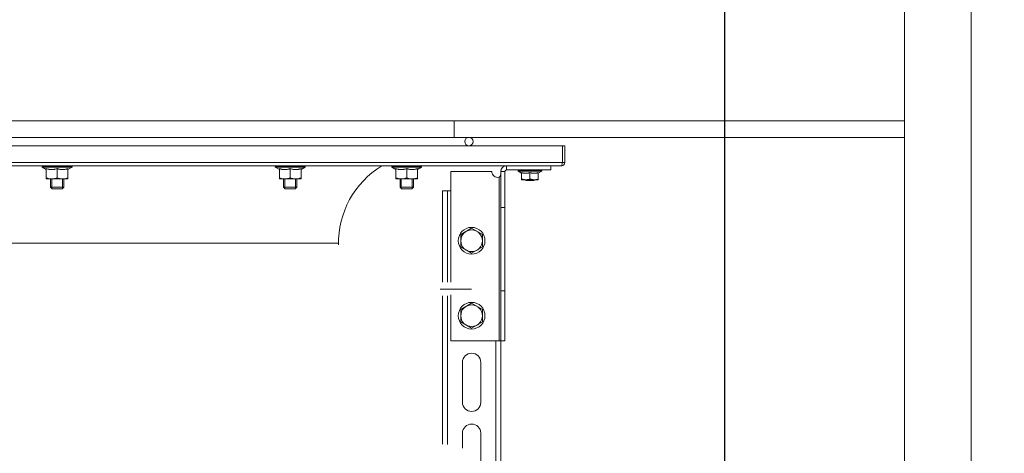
# Model space of a CAD drawing. Header units: millimetres. Extents: x -3034 to 546681, y -100001 to 133386.
# Tile 45 of 173: x 72412 to 73004, y -3644 to -3383. Entities that reach past the tile are written whole.
import ezdxf

# ---------------------------------------------------------------- set-up
doc = ezdxf.new("R2010")
doc.units = ezdxf.units.MM
doc.set_wipeout_variables(frame=1)
doc.linetypes.add('ACAD_ISO03W100', pattern=[150, 60, -90])
doc.linetypes.add('Wipeout_Contour', pattern=[1000, 0, -1000])
for name, color, linetype in [('___INST__AR_podstawy', 3, 'Continuous'), ('ELEK CIENKIE', 80, 'Continuous'), ('ELEK ODGROMÓWKA', 214, 'Continuous'), ('Słup', 252, 'Continuous')]:
    doc.layers.add(name, color=color, linetype=linetype)

# ---------------------------------------------------------------- blocks, each defined once
blk = doc.blocks.new('A$C67C5DD4D')
at = {"color": 254, "linetype": 'Wipeout_Contour', "lineweight": 0, "ltscale": 478308.335261}
blk.add_wipeout([(40408.52, 21529.51), (41208.52, 21529.51), (41208.52, 23359.51), (40408.52, 23359.51)], dxfattribs=at).dxf.layer = 'Słup'
at = {"layer": 'Słup'}
blk.add_line((41208.52, 21529.51), (41208.52, 23359.51), dxfattribs=at)
blk = doc.blocks.new('iglice')
at = {"layer": 'ELEK CIENKIE', "color": 232, "linetype": 'ACAD_ISO03W100', "ltscale": 3}
blk.add_circle((-36414.81, 17462.62), 7540, dxfattribs=at)
blk = doc.blocks.new('wentDACH')
at = {"color": 8, "lineweight": 9}
for p, q in [((-113050.8, 41098.9), (-113050.8, 39240.9)), ((-113090.8, 41096.9), (-113090.8, 39242.9)), ((-113090.8, 39956.9), (-113971.8, 39956.9)), ((-113361.3, 39946.9), (-113361.3, 39956.9)), ((-113090.8, 39956.9), (-113090.8, 39946.9)), ((-113090.8, 39946.9), (-113971.8, 39946.9))]:
    blk.add_line(p, q, dxfattribs=at)
at = {"color": 8, "linetype": 'Continuous', "lineweight": 9}
for p, q in [((-113296.3, 39941.9), (-113763.3, 39941.9)), ((-113294.8, 39941.9), (-113296.3, 39941.9)), ((-113296.3, 39931.9), (-113296.3, 39941.9)), ((-113294.8, 39931.9), (-113294.8, 39941.9)), ((-113296.3, 39931.9), (-113763.3, 39931.9)), ((-113296.8, 39929.9), (-113762.8, 39929.9)), ((-113608.75, 39929), (-113608.75, 39929.6)), ((-113590.85, 39929.6), (-113608.75, 39929.6)), ((-113606.31, 39927.6), (-113608.75, 39929)), ((-113590.85, 39929), (-113608.75, 39929)), ((-113607.93, 39929.6), (-113607.93, 39929.9)), ((-113607.87, 39929.6), (-113607.87, 39929.9)), ((-113607.45, 39929.6), (-113607.45, 39929.73)), ((-113606.9, 39929.6), (-113606.9, 39929.9)), ((-113606.43, 39929.67), (-113606.47, 39929.65)), ((-113606.47, 39929.6), (-113606.47, 39929.65)), ((-113606.39, 39929.69), (-113606.43, 39929.67)), ((-113606.34, 39929.71), (-113606.39, 39929.69)), ((-113606.28, 39929.73), (-113606.34, 39929.71)), ((-113606.31, 39927.6), (-113606.3, 39927.6)), ((-113606.3, 39922), (-113606.3, 39928.17)), ((-113605.99, 39928.07), (-113606.3, 39928.17)), ((-113606.22, 39929.75), (-113606.28, 39929.73)), ((-113606.15, 39929.77), (-113606.22, 39929.75)), ((-113606.07, 39929.8), (-113606.15, 39929.77)), ((-113605.98, 39929.82), (-113606.07, 39929.8)), ((-113605.69, 39927.98), (-113605.99, 39928.07)), ((-113605.89, 39929.84), (-113605.98, 39929.82)), ((-113605.79, 39929.86), (-113605.89, 39929.84)), ((-113605.68, 39929.88), (-113605.79, 39929.86)), ((-113605.39, 39927.9), (-113605.69, 39927.98)), ((-113605.62, 39929.9), (-113605.68, 39929.88)), ((-113605.1, 39927.83), (-113605.39, 39927.9)), ((-113604.81, 39927.77), (-113605.1, 39927.83)), ((-113605.07, 39929.6), (-113605.07, 39929.9)), ((-113604.52, 39927.72), (-113604.81, 39927.77)), ((-113604.66, 39929.67), (-113604.75, 39929.65)), ((-113604.75, 39929.6), (-113604.75, 39929.65)), ((-113604.56, 39929.69), (-113604.66, 39929.67)), ((-113604.45, 39929.71), (-113604.56, 39929.69)), ((-113604.23, 39927.67), (-113604.52, 39927.72)), ((-113604.34, 39929.73), (-113604.45, 39929.71)), ((-113604.22, 39929.75), (-113604.34, 39929.73)), ((-113603.94, 39927.64), (-113604.23, 39927.67)), ((-113604.1, 39929.77), (-113604.22, 39929.75)), ((-113603.97, 39929.8), (-113604.1, 39929.77)), ((-113603.83, 39929.82), (-113603.97, 39929.8)), ((-113603.65, 39927.61), (-113603.94, 39927.64)), ((-113603.69, 39929.84), (-113603.83, 39929.82)), ((-113603.55, 39929.86), (-113603.69, 39929.84)), ((-113603.36, 39927.6), (-113603.65, 39927.61)), ((-113603.4, 39929.88), (-113603.55, 39929.86)), ((-113603.32, 39929.9), (-113603.4, 39929.88)), ((-113603.36, 39927.6), (-113602.73, 39927.6)), ((-113602.44, 39927.61), (-113602.73, 39927.6)), ((-113602.6, 39929.6), (-113602.6, 39929.9)), ((-113602.16, 39927.64), (-113602.44, 39927.61)), ((-113602.15, 39929.69), (-113602.43, 39929.65)), ((-113602.43, 39929.6), (-113602.43, 39929.65)), ((-113601.87, 39927.67), (-113602.16, 39927.64)), ((-113601.85, 39929.73), (-113602.15, 39929.69)), ((-113601.58, 39927.71), (-113601.87, 39927.67)), ((-113601.53, 39929.77), (-113601.85, 39929.73)), ((-113601.29, 39927.77), (-113601.58, 39927.71)), ((-113601.2, 39929.82), (-113601.53, 39929.77)), ((-113601.33, 39929.8), (-113601.33, 39929.83)), ((-113601, 39927.83), (-113601.29, 39927.77)), ((-113600.86, 39929.86), (-113601.2, 39929.82)), ((-113600.7, 39927.9), (-113601, 39927.83)), ((-113600.58, 39929.9), (-113600.86, 39929.86)), ((-113600.41, 39927.98), (-113600.7, 39927.9)), ((-113600.1, 39928.07), (-113600.41, 39927.98)), ((-113599.8, 39928.17), (-113600.1, 39928.07)), ((-113599.8, 39929.6), (-113599.8, 39929.9)), ((-113597.76, 39929.9), (-113599.8, 39929.65)), ((-113599.8, 39922.58), (-113599.8, 39928.17)), ((-113599.49, 39928.07), (-113599.8, 39928.17)), ((-113599.19, 39927.98), (-113599.49, 39928.07)), ((-113598.89, 39927.9), (-113599.19, 39927.98)), ((-113598.6, 39927.83), (-113598.89, 39927.9)), ((-113598.31, 39927.77), (-113598.6, 39927.83)), ((-113598.02, 39927.72), (-113598.31, 39927.77)), ((-113597.73, 39927.67), (-113598.02, 39927.72)), ((-113597.44, 39927.64), (-113597.73, 39927.67)), ((-113597.15, 39927.61), (-113597.44, 39927.64)), ((-113596.86, 39927.6), (-113597.15, 39927.61)), ((-113596.99, 39929.6), (-113596.99, 39929.9)), ((-113596.99, 39929.82), (-113596.9, 39929.83)), ((-113596.62, 39929.71), (-113596.99, 39929.67)), ((-113596.86, 39927.6), (-113596.23, 39927.6)), ((-113596.27, 39929.75), (-113596.62, 39929.71)), ((-113596.55, 39929.86), (-113596.55, 39929.9)), ((-113595.93, 39929.8), (-113596.27, 39929.75)), ((-113595.94, 39927.61), (-113596.23, 39927.6)), ((-113595.66, 39927.64), (-113595.94, 39927.61)), ((-113595.59, 39929.84), (-113595.93, 39929.8)), ((-113595.37, 39927.67), (-113595.66, 39927.64)), ((-113595.27, 39929.88), (-113595.59, 39929.84)), ((-113595.08, 39927.71), (-113595.37, 39927.67)), ((-113595.18, 39929.9), (-113595.27, 39929.88)), ((-113594.79, 39927.77), (-113595.08, 39927.71)), ((-113594.5, 39927.83), (-113594.79, 39927.77)), ((-113594.52, 39929.6), (-113594.52, 39929.9)), ((-113594.35, 39929.71), (-113594.52, 39929.69)), ((-113594.2, 39927.9), (-113594.5, 39927.83)), ((-113594.19, 39929.73), (-113594.35, 39929.71)), ((-113593.91, 39927.98), (-113594.2, 39927.9)), ((-113594.04, 39929.75), (-113594.19, 39929.73)), ((-113593.89, 39929.77), (-113594.04, 39929.75)), ((-113593.6, 39928.07), (-113593.91, 39927.98)), ((-113593.75, 39929.8), (-113593.89, 39929.77)), ((-113593.61, 39929.82), (-113593.75, 39929.8)), ((-113593.47, 39929.84), (-113593.61, 39929.82)), ((-113593.3, 39928.17), (-113593.6, 39928.07)), ((-113593.35, 39929.86), (-113593.47, 39929.84)), ((-113593.22, 39929.88), (-113593.35, 39929.86)), ((-113593.3, 39928.17), (-113593.3, 39922)), ((-113593.3, 39927.6), (-113593.29, 39927.6)), ((-113593.29, 39927.6), (-113590.85, 39929)), ((-113593.16, 39929.9), (-113593.22, 39929.88)), ((-113592.69, 39929.6), (-113592.69, 39929.9)), ((-113592.62, 39929.73), (-113592.69, 39929.72)), ((-113592.5, 39929.75), (-113592.62, 39929.73)), ((-113592.4, 39929.77), (-113592.5, 39929.75)), ((-113592.3, 39929.8), (-113592.4, 39929.77)), ((-113592.21, 39929.82), (-113592.3, 39929.8)), ((-113592.12, 39929.84), (-113592.21, 39929.82)), ((-113592.04, 39929.86), (-113592.12, 39929.84)), ((-113591.97, 39929.88), (-113592.04, 39929.86)), ((-113591.93, 39929.9), (-113591.97, 39929.88)), ((-113591.72, 39929.6), (-113591.72, 39929.9)), ((-113591.69, 39929.84), (-113591.72, 39929.82)), ((-113591.67, 39929.86), (-113591.69, 39929.84)), ((-113591.66, 39929.88), (-113591.67, 39929.86)), ((-113591.66, 39929.9), (-113591.66, 39929.88)), ((-113591.66, 39929.6), (-113591.66, 39929.9)), ((-113590.85, 39929), (-113590.85, 39929.6)), ((-113468.75, 39929), (-113468.75, 39929.6)), ((-113450.85, 39929.6), (-113468.75, 39929.6)), ((-113450.85, 39929), (-113468.75, 39929)), ((-113466.31, 39927.6), (-113468.75, 39929)), ((-113467.93, 39929.6), (-113467.93, 39929.9)), ((-113467.87, 39929.6), (-113467.87, 39929.9)), ((-113467.45, 39929.6), (-113467.45, 39929.73)), ((-113466.9, 39929.6), (-113466.9, 39929.9)), ((-113466.43, 39929.67), (-113466.47, 39929.65)), ((-113466.47, 39929.6), (-113466.47, 39929.65)), ((-113466.39, 39929.69), (-113466.43, 39929.67)), ((-113466.34, 39929.71), (-113466.39, 39929.69)), ((-113466.28, 39929.73), (-113466.34, 39929.71)), ((-113466.31, 39927.6), (-113466.3, 39927.6)), ((-113466.3, 39922), (-113466.3, 39928.17)), ((-113465.99, 39928.07), (-113466.3, 39928.17)), ((-113466.22, 39929.75), (-113466.28, 39929.73)), ((-113466.15, 39929.77), (-113466.22, 39929.75)), ((-113466.07, 39929.8), (-113466.15, 39929.77)), ((-113465.98, 39929.82), (-113466.07, 39929.8)), ((-113465.69, 39927.98), (-113465.99, 39928.07)), ((-113465.89, 39929.84), (-113465.98, 39929.82)), ((-113465.79, 39929.86), (-113465.89, 39929.84)), ((-113465.68, 39929.88), (-113465.79, 39929.86)), ((-113465.39, 39927.9), (-113465.69, 39927.98)), ((-113465.62, 39929.9), (-113465.68, 39929.88)), ((-113465.1, 39927.83), (-113465.39, 39927.9)), ((-113464.81, 39927.77), (-113465.1, 39927.83)), ((-113465.07, 39929.6), (-113465.07, 39929.9)), ((-113464.52, 39927.72), (-113464.81, 39927.77)), ((-113464.66, 39929.67), (-113464.75, 39929.65)), ((-113464.75, 39929.6), (-113464.75, 39929.65)), ((-113464.56, 39929.69), (-113464.66, 39929.67)), ((-113464.45, 39929.71), (-113464.56, 39929.69)), ((-113464.23, 39927.67), (-113464.52, 39927.72)), ((-113464.34, 39929.73), (-113464.45, 39929.71)), ((-113464.22, 39929.75), (-113464.34, 39929.73)), ((-113463.94, 39927.64), (-113464.23, 39927.67)), ((-113464.1, 39929.77), (-113464.22, 39929.75)), ((-113463.97, 39929.8), (-113464.1, 39929.77)), ((-113463.83, 39929.82), (-113463.97, 39929.8)), ((-113463.65, 39927.61), (-113463.94, 39927.64)), ((-113463.69, 39929.84), (-113463.83, 39929.82)), ((-113463.55, 39929.86), (-113463.69, 39929.84)), ((-113463.36, 39927.6), (-113463.65, 39927.61)), ((-113463.4, 39929.88), (-113463.55, 39929.86)), ((-113463.32, 39929.9), (-113463.4, 39929.88)), ((-113463.36, 39927.6), (-113462.73, 39927.6)), ((-113462.44, 39927.61), (-113462.73, 39927.6)), ((-113462.6, 39929.6), (-113462.6, 39929.9)), ((-113462.16, 39927.64), (-113462.44, 39927.61)), ((-113462.15, 39929.69), (-113462.43, 39929.65)), ((-113462.43, 39929.6), (-113462.43, 39929.65)), ((-113461.87, 39927.67), (-113462.16, 39927.64)), ((-113461.85, 39929.73), (-113462.15, 39929.69)), ((-113461.58, 39927.71), (-113461.87, 39927.67)), ((-113461.53, 39929.77), (-113461.85, 39929.73)), ((-113461.29, 39927.77), (-113461.58, 39927.71)), ((-113461.2, 39929.82), (-113461.53, 39929.77)), ((-113461.33, 39929.8), (-113461.33, 39929.83)), ((-113461, 39927.83), (-113461.29, 39927.77)), ((-113460.86, 39929.86), (-113461.2, 39929.82)), ((-113460.7, 39927.9), (-113461, 39927.83)), ((-113460.58, 39929.9), (-113460.86, 39929.86)), ((-113460.41, 39927.98), (-113460.7, 39927.9)), ((-113460.1, 39928.07), (-113460.41, 39927.98)), ((-113459.8, 39928.17), (-113460.1, 39928.07)), ((-113459.8, 39929.6), (-113459.8, 39929.9)), ((-113457.76, 39929.9), (-113459.8, 39929.65)), ((-113459.8, 39922.58), (-113459.8, 39928.17)), ((-113459.49, 39928.07), (-113459.8, 39928.17)), ((-113459.19, 39927.98), (-113459.49, 39928.07)), ((-113458.89, 39927.9), (-113459.19, 39927.98)), ((-113458.6, 39927.83), (-113458.89, 39927.9)), ((-113458.31, 39927.77), (-113458.6, 39927.83)), ((-113458.02, 39927.72), (-113458.31, 39927.77)), ((-113457.73, 39927.67), (-113458.02, 39927.72)), ((-113457.44, 39927.64), (-113457.73, 39927.67)), ((-113457.15, 39927.61), (-113457.44, 39927.64)), ((-113456.86, 39927.6), (-113457.15, 39927.61)), ((-113456.99, 39929.6), (-113456.99, 39929.9)), ((-113456.99, 39929.82), (-113456.9, 39929.83)), ((-113456.62, 39929.71), (-113456.99, 39929.67)), ((-113456.86, 39927.6), (-113456.23, 39927.6)), ((-113456.27, 39929.75), (-113456.62, 39929.71)), ((-113456.55, 39929.86), (-113456.55, 39929.9)), ((-113455.93, 39929.8), (-113456.27, 39929.75)), ((-113455.94, 39927.61), (-113456.23, 39927.6)), ((-113455.66, 39927.64), (-113455.94, 39927.61)), ((-113455.59, 39929.84), (-113455.93, 39929.8)), ((-113455.37, 39927.67), (-113455.66, 39927.64)), ((-113455.27, 39929.88), (-113455.59, 39929.84)), ((-113455.08, 39927.71), (-113455.37, 39927.67)), ((-113455.18, 39929.9), (-113455.27, 39929.88)), ((-113454.79, 39927.77), (-113455.08, 39927.71)), ((-113454.5, 39927.83), (-113454.79, 39927.77)), ((-113454.52, 39929.6), (-113454.52, 39929.9)), ((-113454.35, 39929.71), (-113454.52, 39929.69)), ((-113454.2, 39927.9), (-113454.5, 39927.83)), ((-113454.19, 39929.73), (-113454.35, 39929.71)), ((-113453.91, 39927.98), (-113454.2, 39927.9)), ((-113454.04, 39929.75), (-113454.19, 39929.73)), ((-113453.89, 39929.77), (-113454.04, 39929.75)), ((-113453.6, 39928.07), (-113453.91, 39927.98)), ((-113453.75, 39929.8), (-113453.89, 39929.77)), ((-113453.61, 39929.82), (-113453.75, 39929.8)), ((-113453.47, 39929.84), (-113453.61, 39929.82)), ((-113453.3, 39928.17), (-113453.6, 39928.07)), ((-113453.35, 39929.86), (-113453.47, 39929.84)), ((-113453.22, 39929.88), (-113453.35, 39929.86)), ((-113453.3, 39928.17), (-113453.3, 39922)), ((-113453.3, 39927.6), (-113453.29, 39927.6)), ((-113453.29, 39927.6), (-113450.85, 39929)), ((-113453.16, 39929.9), (-113453.22, 39929.88)), ((-113452.69, 39929.6), (-113452.69, 39929.9)), ((-113452.62, 39929.73), (-113452.69, 39929.72)), ((-113452.5, 39929.75), (-113452.62, 39929.73)), ((-113452.4, 39929.77), (-113452.5, 39929.75)), ((-113452.3, 39929.8), (-113452.4, 39929.77)), ((-113452.21, 39929.82), (-113452.3, 39929.8)), ((-113452.12, 39929.84), (-113452.21, 39929.82)), ((-113452.04, 39929.86), (-113452.12, 39929.84)), ((-113451.97, 39929.88), (-113452.04, 39929.86)), ((-113451.93, 39929.9), (-113451.97, 39929.88)), ((-113451.72, 39929.6), (-113451.72, 39929.9)), ((-113451.69, 39929.84), (-113451.72, 39929.82)), ((-113451.67, 39929.86), (-113451.69, 39929.84)), ((-113451.66, 39929.88), (-113451.67, 39929.86)), ((-113451.66, 39929.9), (-113451.66, 39929.88)), ((-113451.66, 39929.6), (-113451.66, 39929.9)), ((-113450.85, 39929), (-113450.85, 39929.6)), ((-113398.75, 39929), (-113398.75, 39929.6)), ((-113380.85, 39929.6), (-113398.75, 39929.6)), ((-113380.85, 39929), (-113398.75, 39929)), ((-113396.31, 39927.6), (-113398.75, 39929)), ((-113397.93, 39929.6), (-113397.93, 39929.9)), ((-113397.87, 39929.6), (-113397.87, 39929.9)), ((-113397.45, 39929.6), (-113397.45, 39929.73)), ((-113396.9, 39929.6), (-113396.9, 39929.9)), ((-113396.43, 39929.67), (-113396.47, 39929.65)), ((-113396.47, 39929.6), (-113396.47, 39929.65)), ((-113396.39, 39929.69), (-113396.43, 39929.67)), ((-113396.34, 39929.71), (-113396.39, 39929.69)), ((-113396.28, 39929.73), (-113396.34, 39929.71)), ((-113396.31, 39927.6), (-113396.3, 39927.6)), ((-113396.3, 39922), (-113396.3, 39928.17)), ((-113395.99, 39928.07), (-113396.3, 39928.17)), ((-113396.22, 39929.75), (-113396.28, 39929.73)), ((-113396.15, 39929.77), (-113396.22, 39929.75)), ((-113396.07, 39929.8), (-113396.15, 39929.77)), ((-113395.98, 39929.82), (-113396.07, 39929.8)), ((-113395.69, 39927.98), (-113395.99, 39928.07)), ((-113395.89, 39929.84), (-113395.98, 39929.82)), ((-113395.79, 39929.86), (-113395.89, 39929.84)), ((-113395.68, 39929.88), (-113395.79, 39929.86)), ((-113395.39, 39927.9), (-113395.69, 39927.98)), ((-113395.62, 39929.9), (-113395.68, 39929.88)), ((-113395.1, 39927.83), (-113395.39, 39927.9)), ((-113394.81, 39927.77), (-113395.1, 39927.83)), ((-113395.07, 39929.6), (-113395.07, 39929.9)), ((-113394.52, 39927.72), (-113394.81, 39927.77)), ((-113394.66, 39929.67), (-113394.75, 39929.65)), ((-113394.75, 39929.6), (-113394.75, 39929.65)), ((-113394.56, 39929.69), (-113394.66, 39929.67)), ((-113394.45, 39929.71), (-113394.56, 39929.69)), ((-113394.23, 39927.67), (-113394.52, 39927.72)), ((-113394.34, 39929.73), (-113394.45, 39929.71)), ((-113394.22, 39929.75), (-113394.34, 39929.73)), ((-113393.94, 39927.64), (-113394.23, 39927.67)), ((-113394.1, 39929.77), (-113394.22, 39929.75)), ((-113393.97, 39929.8), (-113394.1, 39929.77)), ((-113393.83, 39929.82), (-113393.97, 39929.8)), ((-113393.65, 39927.61), (-113393.94, 39927.64)), ((-113393.69, 39929.84), (-113393.83, 39929.82)), ((-113393.55, 39929.86), (-113393.69, 39929.84)), ((-113393.36, 39927.6), (-113393.65, 39927.61)), ((-113393.4, 39929.88), (-113393.55, 39929.86)), ((-113393.32, 39929.9), (-113393.4, 39929.88)), ((-113393.36, 39927.6), (-113392.73, 39927.6)), ((-113392.44, 39927.61), (-113392.73, 39927.6)), ((-113392.6, 39929.6), (-113392.6, 39929.9)), ((-113392.16, 39927.64), (-113392.44, 39927.61)), ((-113392.15, 39929.69), (-113392.43, 39929.65)), ((-113392.43, 39929.6), (-113392.43, 39929.65)), ((-113391.87, 39927.67), (-113392.16, 39927.64)), ((-113391.85, 39929.73), (-113392.15, 39929.69)), ((-113391.58, 39927.71), (-113391.87, 39927.67)), ((-113391.53, 39929.77), (-113391.85, 39929.73)), ((-113391.29, 39927.77), (-113391.58, 39927.71)), ((-113391.2, 39929.82), (-113391.53, 39929.77)), ((-113391.33, 39929.8), (-113391.33, 39929.83)), ((-113391, 39927.83), (-113391.29, 39927.77)), ((-113390.86, 39929.86), (-113391.2, 39929.82)), ((-113390.7, 39927.9), (-113391, 39927.83)), ((-113390.58, 39929.9), (-113390.86, 39929.86)), ((-113390.41, 39927.98), (-113390.7, 39927.9)), ((-113390.1, 39928.07), (-113390.41, 39927.98)), ((-113389.8, 39928.17), (-113390.1, 39928.07)), ((-113389.8, 39929.6), (-113389.8, 39929.9)), ((-113387.76, 39929.9), (-113389.8, 39929.65)), ((-113389.8, 39922.58), (-113389.8, 39928.17)), ((-113389.49, 39928.07), (-113389.8, 39928.17)), ((-113389.19, 39927.98), (-113389.49, 39928.07)), ((-113388.89, 39927.9), (-113389.19, 39927.98)), ((-113388.6, 39927.83), (-113388.89, 39927.9)), ((-113388.31, 39927.77), (-113388.6, 39927.83)), ((-113388.02, 39927.72), (-113388.31, 39927.77)), ((-113387.73, 39927.67), (-113388.02, 39927.72)), ((-113387.44, 39927.64), (-113387.73, 39927.67)), ((-113387.15, 39927.61), (-113387.44, 39927.64)), ((-113386.86, 39927.6), (-113387.15, 39927.61)), ((-113386.99, 39929.6), (-113386.99, 39929.9)), ((-113386.99, 39929.82), (-113386.9, 39929.83)), ((-113386.62, 39929.71), (-113386.99, 39929.67)), ((-113386.86, 39927.6), (-113386.23, 39927.6)), ((-113386.27, 39929.75), (-113386.62, 39929.71)), ((-113386.55, 39929.86), (-113386.55, 39929.9)), ((-113385.93, 39929.8), (-113386.27, 39929.75)), ((-113385.94, 39927.61), (-113386.23, 39927.6)), ((-113385.66, 39927.64), (-113385.94, 39927.61)), ((-113385.76, 39929.82), (-113385.93, 39929.8)), ((-113385.43, 39929.86), (-113385.76, 39929.82)), ((-113385.37, 39927.67), (-113385.66, 39927.64)), ((-113385.18, 39929.9), (-113385.43, 39929.86)), ((-113385.08, 39927.71), (-113385.37, 39927.67)), ((-113384.79, 39927.77), (-113385.08, 39927.71)), ((-113384.5, 39927.83), (-113384.79, 39927.77)), ((-113384.52, 39929.6), (-113384.52, 39929.9)), ((-113384.35, 39929.71), (-113384.52, 39929.69)), ((-113384.2, 39927.9), (-113384.5, 39927.83)), ((-113384.19, 39929.73), (-113384.35, 39929.71)), ((-113383.91, 39927.98), (-113384.2, 39927.9)), ((-113384.04, 39929.75), (-113384.19, 39929.73)), ((-113383.89, 39929.77), (-113384.04, 39929.75)), ((-113383.6, 39928.07), (-113383.91, 39927.98)), ((-113383.75, 39929.8), (-113383.89, 39929.77)), ((-113383.61, 39929.82), (-113383.75, 39929.8)), ((-113383.47, 39929.84), (-113383.61, 39929.82)), ((-113383.3, 39928.17), (-113383.6, 39928.07)), ((-113383.35, 39929.86), (-113383.47, 39929.84)), ((-113383.22, 39929.88), (-113383.35, 39929.86)), ((-113383.3, 39928.17), (-113383.3, 39922)), ((-113383.3, 39927.6), (-113383.29, 39927.6)), ((-113383.29, 39927.6), (-113380.85, 39929)), ((-113383.16, 39929.9), (-113383.22, 39929.88)), ((-113382.69, 39929.6), (-113382.69, 39929.9)), ((-113382.62, 39929.73), (-113382.69, 39929.72)), ((-113382.5, 39929.75), (-113382.62, 39929.73)), ((-113382.4, 39929.77), (-113382.5, 39929.75)), ((-113382.3, 39929.8), (-113382.4, 39929.77)), ((-113382.21, 39929.82), (-113382.3, 39929.8)), ((-113382.12, 39929.84), (-113382.21, 39929.82)), ((-113382.04, 39929.86), (-113382.12, 39929.84)), ((-113381.97, 39929.88), (-113382.04, 39929.86)), ((-113381.93, 39929.9), (-113381.97, 39929.88)), ((-113381.72, 39929.6), (-113381.72, 39929.9)), ((-113381.69, 39929.84), (-113381.72, 39929.82)), ((-113381.67, 39929.86), (-113381.69, 39929.84)), ((-113381.66, 39929.88), (-113381.67, 39929.86)), ((-113381.66, 39929.9), (-113381.66, 39929.88)), ((-113381.66, 39929.6), (-113381.66, 39929.9)), ((-113380.85, 39929), (-113380.85, 39929.6)), ((-113363.3, 39926.4), (-113363.3, 39860.08)), ((-113338.7, 39926.4), (-113363.3, 39926.4)), ((-113333.3, 39926.4), (-113333.3, 39472.4)), ((-113333.3, 39926.4), (-113330.8, 39926.4)), ((-113330.8, 39926.4), (-113330.8, 39824.9)), ((-113329.8, 39929.9), (-113329.8, 39927.4)), ((-113303.3, 39927.4), (-113329.8, 39927.4)), ((-113308.7, 39927.1), (-113322.9, 39927.1)), ((-113322.9, 39926.55), (-113322.9, 39927.1)), ((-113308.7, 39926.55), (-113322.9, 39926.55)), ((-113320.81, 39925.35), (-113322.9, 39926.55)), ((-113322.09, 39927.36), (-113322.1, 39927.35)), ((-113322.1, 39927.1), (-113322.1, 39927.35)), ((-113322.08, 39927.38), (-113322.09, 39927.36)), ((-113322.07, 39927.4), (-113322.08, 39927.38)), ((-113322.05, 39927.1), (-113322.05, 39927.4)), ((-113321.71, 39927.24), (-113321.72, 39927.23)), ((-113321.72, 39927.23), (-113321.72, 39927.21)), ((-113321.72, 39927.1), (-113321.72, 39927.21)), ((-113321.69, 39927.26), (-113321.71, 39927.24)), ((-113321.67, 39927.28), (-113321.69, 39927.26)), ((-113321.64, 39927.3), (-113321.67, 39927.28)), ((-113321.4, 39927.38), (-113321.66, 39927.4)), ((-113321.61, 39927.31), (-113321.64, 39927.3)), ((-113321.57, 39927.33), (-113321.61, 39927.31)), ((-113321.53, 39927.35), (-113321.57, 39927.33)), ((-113321.48, 39927.36), (-113321.53, 39927.35)), ((-113321.42, 39927.38), (-113321.48, 39927.36)), ((-113321.36, 39927.4), (-113321.42, 39927.38)), ((-113321.29, 39927.1), (-113321.29, 39927.4)), ((-113320.94, 39927.16), (-113320.96, 39927.15)), ((-113320.96, 39927.1), (-113320.96, 39927.15)), ((-113320.2, 39927.36), (-113320.95, 39927.4)), ((-113320.9, 39927.18), (-113320.94, 39927.16)), ((-113320.86, 39927.19), (-113320.9, 39927.18)), ((-113320.82, 39927.21), (-113320.86, 39927.19)), ((-113320.77, 39927.23), (-113320.82, 39927.21)), ((-113320.71, 39927.24), (-113320.77, 39927.23)), ((-113320.65, 39927.26), (-113320.71, 39927.24)), ((-113320.59, 39927.28), (-113320.65, 39927.26)), ((-113320.51, 39927.3), (-113320.59, 39927.28)), ((-113320.44, 39927.31), (-113320.51, 39927.3)), ((-113320.35, 39927.33), (-113320.44, 39927.31)), ((-113320.27, 39927.35), (-113320.35, 39927.33)), ((-113320.18, 39927.36), (-113320.27, 39927.35)), ((-113320.08, 39927.38), (-113320.18, 39927.36)), ((-113319.98, 39927.4), (-113320.08, 39927.38)), ((-113319.88, 39927.1), (-113319.88, 39927.4)), ((-113319.56, 39927.16), (-113319.63, 39927.15)), ((-113319.63, 39927.1), (-113319.63, 39927.15)), ((-113318.6, 39927.33), (-113319.62, 39927.4)), ((-113319.48, 39927.18), (-113319.56, 39927.16)), ((-113319.4, 39927.19), (-113319.48, 39927.18)), ((-113319.31, 39927.21), (-113319.4, 39927.19)), ((-113319.22, 39927.23), (-113319.31, 39927.21)), ((-113319.13, 39927.24), (-113319.22, 39927.23)), ((-113319.03, 39927.26), (-113319.13, 39927.24)), ((-113318.92, 39927.28), (-113319.03, 39927.26)), ((-113318.81, 39927.3), (-113318.92, 39927.28)), ((-113318.7, 39927.31), (-113318.81, 39927.3)), ((-113318.8, 39927.4), (-113318.8, 39927.34)), ((-113318.59, 39927.33), (-113318.7, 39927.31)), ((-113318.47, 39927.35), (-113318.59, 39927.33)), ((-113318.35, 39927.36), (-113318.47, 39927.35)), ((-113318.22, 39927.38), (-113318.35, 39927.36)), ((-113318.3, 39927.37), (-113318.3, 39927.4)), ((-113318.1, 39927.4), (-113318.22, 39927.38)), ((-113317.97, 39927.1), (-113317.97, 39927.4)), ((-113317.73, 39927.16), (-113317.84, 39927.15)), ((-113317.84, 39927.1), (-113317.84, 39927.15)), ((-113316.96, 39927.29), (-113317.83, 39927.4)), ((-113317.5, 39927.19), (-113317.73, 39927.16)), ((-113317.26, 39927.23), (-113317.5, 39927.19)), ((-113317.01, 39927.26), (-113317.26, 39927.23)), ((-113316.75, 39927.3), (-113317.01, 39927.26)), ((-113316.96, 39927.27), (-113316.96, 39927.29)), ((-113316.48, 39927.33), (-113316.75, 39927.3)), ((-113316.21, 39927.36), (-113316.48, 39927.33)), ((-113315.94, 39927.4), (-113316.21, 39927.36)), ((-113313.76, 39927.4), (-113315.8, 39927.15)), ((-113315.8, 39927.1), (-113315.8, 39927.4)), ((-113313.62, 39927.1), (-113313.62, 39927.4)), ((-113313.62, 39927.29), (-113313.61, 39927.29)), ((-113313.34, 39927.19), (-113313.62, 39927.16)), ((-113313.61, 39927.29), (-113311.97, 39927.4)), ((-113313.07, 39927.23), (-113313.34, 39927.19)), ((-113313.3, 39927.31), (-113313.3, 39927.4)), ((-113312.8, 39927.26), (-113313.07, 39927.23)), ((-113312.8, 39927.4), (-113312.8, 39927.34)), ((-113312.54, 39927.3), (-113312.8, 39927.26)), ((-113312.29, 39927.33), (-113312.54, 39927.3)), ((-113312.05, 39927.36), (-113312.29, 39927.33)), ((-113311.83, 39927.4), (-113312.05, 39927.36)), ((-113311.71, 39927.34), (-113310.64, 39927.4)), ((-113311.71, 39927.1), (-113311.71, 39927.4)), ((-113311.58, 39927.19), (-113311.71, 39927.18)), ((-113311.61, 39927.4), (-113311.51, 39927.38)), ((-113311.46, 39927.21), (-113311.58, 39927.19)), ((-113311.51, 39927.38), (-113311.41, 39927.36)), ((-113311.34, 39927.23), (-113311.46, 39927.21)), ((-113311.41, 39927.36), (-113311.39, 39927.36)), ((-113311.22, 39927.24), (-113311.34, 39927.23)), ((-113311.11, 39927.26), (-113311.22, 39927.24)), ((-113311, 39927.28), (-113311.11, 39927.26)), ((-113310.9, 39927.3), (-113311, 39927.28)), ((-113310.8, 39927.31), (-113310.9, 39927.3)), ((-113310.7, 39927.33), (-113310.8, 39927.31)), ((-113310.79, 39925.35), (-113308.7, 39926.55)), ((-113310.61, 39927.35), (-113310.7, 39927.33)), ((-113310.53, 39927.36), (-113310.61, 39927.35)), ((-113310.44, 39927.38), (-113310.53, 39927.36)), ((-113310.37, 39927.4), (-113310.44, 39927.38)), ((-113310.3, 39927.1), (-113310.3, 39927.4)), ((-113310.24, 39927.21), (-113310.3, 39927.2)), ((-113310.29, 39927.38), (-113309.93, 39927.4)), ((-113310.15, 39927.23), (-113310.24, 39927.21)), ((-113310.23, 39927.4), (-113310.19, 39927.38)), ((-113310.07, 39927.24), (-113310.15, 39927.23)), ((-113309.99, 39927.26), (-113310.07, 39927.24)), ((-113309.92, 39927.28), (-113309.99, 39927.26)), ((-113309.85, 39927.3), (-113309.92, 39927.28)), ((-113309.79, 39927.31), (-113309.85, 39927.3)), ((-113309.74, 39927.33), (-113309.79, 39927.31)), ((-113309.68, 39927.35), (-113309.74, 39927.33)), ((-113309.64, 39927.36), (-113309.68, 39927.35)), ((-113309.6, 39927.38), (-113309.64, 39927.36)), ((-113309.57, 39927.4), (-113309.6, 39927.38)), ((-113309.54, 39927.1), (-113309.54, 39927.4)), ((-113309.52, 39927.3), (-113309.54, 39927.28)), ((-113309.52, 39927.4), (-113309.51, 39927.38)), ((-113309.51, 39927.31), (-113309.52, 39927.3)), ((-113309.51, 39927.38), (-113309.5, 39927.36)), ((-113309.5, 39927.33), (-113309.51, 39927.31)), ((-113309.5, 39927.36), (-113309.49, 39927.35)), ((-113309.49, 39927.35), (-113309.5, 39927.33)), ((-113309.49, 39927.1), (-113309.49, 39927.35)), ((-113308.7, 39926.55), (-113308.7, 39927.1)), ((-113303.3, 39929.9), (-113303.3, 39927.4)), ((-113296.8, 39929.9), (-113296.73, 39929.93)), ((-113296.73, 39929.93), (-113296.67, 39930.05)), ((-113296.67, 39930.05), (-113296.61, 39930.23)), ((-113296.61, 39930.23), (-113296.55, 39930.48)), ((-113296.55, 39930.48), (-113296.48, 39930.78)), ((-113296.48, 39930.78), (-113296.42, 39931.13)), ((-113296.42, 39931.13), (-113296.36, 39931.5)), ((-113296.36, 39931.5), (-113296.3, 39931.9)), ((-113294.8, 39931.9), (-113296.3, 39931.9)), ((-113606.3, 39922.58), (-113605.95, 39922.47)), ((-113606.3, 39922), (-113593.3, 39922)), ((-113605.95, 39922.47), (-113605.62, 39922.37)), ((-113605.62, 39922.37), (-113605.29, 39922.28)), ((-113605.29, 39922.28), (-113604.96, 39922.21)), ((-113604.96, 39922.21), (-113604.64, 39922.14)), ((-113604.64, 39922.14), (-113604.32, 39922.09)), ((-113604.32, 39922.09), (-113604, 39922.05)), ((-113604, 39922.05), (-113603.68, 39922.02)), ((-113603.8, 39922), (-113603.8, 39917)), ((-113603.68, 39922.02), (-113603.36, 39922)), ((-113603.36, 39922), (-113603.05, 39922)), ((-113603.05, 39916), (-113603.05, 39922)), ((-113603.05, 39922), (-113602.73, 39922)), ((-113602.73, 39922), (-113602.41, 39922.02)), ((-113602.41, 39922.02), (-113602.09, 39922.05)), ((-113602.09, 39922.05), (-113601.77, 39922.09)), ((-113601.77, 39922.09), (-113601.45, 39922.14)), ((-113601.45, 39922.14), (-113601.13, 39922.21)), ((-113601.13, 39922.21), (-113600.8, 39922.28)), ((-113600.8, 39922.28), (-113600.48, 39922.37)), ((-113600.48, 39922.37), (-113600.14, 39922.47)), ((-113600.14, 39922.47), (-113599.8, 39922.58)), ((-113599.8, 39922.58), (-113599.45, 39922.47)), ((-113599.45, 39922.47), (-113599.12, 39922.37)), ((-113599.12, 39922.37), (-113598.79, 39922.28)), ((-113598.79, 39922.28), (-113598.46, 39922.21)), ((-113598.46, 39922.21), (-113598.14, 39922.14)), ((-113598.14, 39922.14), (-113597.82, 39922.09)), ((-113597.82, 39922.09), (-113597.5, 39922.05)), ((-113597.5, 39922.05), (-113597.18, 39922.02)), ((-113597.18, 39922.02), (-113596.86, 39922)), ((-113596.86, 39922), (-113596.55, 39922)), ((-113596.55, 39916), (-113596.55, 39922)), ((-113596.55, 39922), (-113596.23, 39922)), ((-113596.23, 39922), (-113595.91, 39922.02)), ((-113595.91, 39922.02), (-113595.59, 39922.05)), ((-113595.8, 39922), (-113595.8, 39917)), ((-113595.59, 39922.05), (-113595.27, 39922.09)), ((-113595.27, 39922.09), (-113594.95, 39922.14)), ((-113594.95, 39922.14), (-113594.63, 39922.21)), ((-113594.63, 39922.21), (-113594.3, 39922.28)), ((-113594.3, 39922.28), (-113593.98, 39922.37)), ((-113593.98, 39922.37), (-113593.64, 39922.47)), ((-113593.64, 39922.47), (-113593.3, 39922.58)), ((-113466.3, 39922.58), (-113465.95, 39922.47)), ((-113466.3, 39922), (-113453.3, 39922)), ((-113465.95, 39922.47), (-113465.62, 39922.37)), ((-113465.62, 39922.37), (-113465.29, 39922.28)), ((-113465.29, 39922.28), (-113464.96, 39922.21)), ((-113464.96, 39922.21), (-113464.64, 39922.14)), ((-113464.64, 39922.14), (-113464.32, 39922.09)), ((-113464.32, 39922.09), (-113464, 39922.05)), ((-113464, 39922.05), (-113463.68, 39922.02)), ((-113463.8, 39922), (-113463.8, 39917)), ((-113463.68, 39922.02), (-113463.36, 39922)), ((-113463.36, 39922), (-113463.05, 39922)), ((-113463.05, 39916), (-113463.05, 39922)), ((-113463.05, 39922), (-113462.73, 39922)), ((-113462.73, 39922), (-113462.41, 39922.02)), ((-113462.41, 39922.02), (-113462.09, 39922.05)), ((-113462.09, 39922.05), (-113461.77, 39922.09)), ((-113461.77, 39922.09), (-113461.45, 39922.14)), ((-113461.45, 39922.14), (-113461.13, 39922.21)), ((-113461.13, 39922.21), (-113460.8, 39922.28)), ((-113460.8, 39922.28), (-113460.48, 39922.37)), ((-113460.48, 39922.37), (-113460.14, 39922.47)), ((-113460.14, 39922.47), (-113459.8, 39922.58)), ((-113459.8, 39922.58), (-113459.45, 39922.47)), ((-113459.45, 39922.47), (-113459.12, 39922.37)), ((-113459.12, 39922.37), (-113458.79, 39922.28)), ((-113458.79, 39922.28), (-113458.46, 39922.21)), ((-113458.46, 39922.21), (-113458.14, 39922.14)), ((-113458.14, 39922.14), (-113457.82, 39922.09)), ((-113457.82, 39922.09), (-113457.5, 39922.05)), ((-113457.5, 39922.05), (-113457.18, 39922.02)), ((-113457.18, 39922.02), (-113456.86, 39922)), ((-113456.86, 39922), (-113456.55, 39922)), ((-113456.55, 39916), (-113456.55, 39922)), ((-113456.55, 39922), (-113456.23, 39922)), ((-113456.23, 39922), (-113455.91, 39922.02)), ((-113455.91, 39922.02), (-113455.59, 39922.05)), ((-113455.8, 39922), (-113455.8, 39917)), ((-113455.59, 39922.05), (-113455.27, 39922.09)), ((-113455.27, 39922.09), (-113454.95, 39922.14)), ((-113454.95, 39922.14), (-113454.63, 39922.21)), ((-113454.63, 39922.21), (-113454.3, 39922.28)), ((-113454.3, 39922.28), (-113453.98, 39922.37)), ((-113453.98, 39922.37), (-113453.64, 39922.47)), ((-113453.64, 39922.47), (-113453.3, 39922.58)), ((-113396.3, 39922.58), (-113395.95, 39922.47)), ((-113396.3, 39922), (-113383.3, 39922)), ((-113395.95, 39922.47), (-113395.62, 39922.37)), ((-113395.62, 39922.37), (-113395.29, 39922.28)), ((-113395.29, 39922.28), (-113394.96, 39922.21)), ((-113394.96, 39922.21), (-113394.64, 39922.14)), ((-113394.64, 39922.14), (-113394.32, 39922.09)), ((-113394.32, 39922.09), (-113394, 39922.05)), ((-113394, 39922.05), (-113393.68, 39922.02)), ((-113393.8, 39922), (-113393.8, 39917)), ((-113393.68, 39922.02), (-113393.36, 39922)), ((-113393.36, 39922), (-113393.05, 39922)), ((-113393.05, 39916), (-113393.05, 39922)), ((-113393.05, 39922), (-113392.73, 39922)), ((-113392.73, 39922), (-113392.41, 39922.02)), ((-113392.41, 39922.02), (-113392.09, 39922.05)), ((-113392.09, 39922.05), (-113391.77, 39922.09)), ((-113391.77, 39922.09), (-113391.45, 39922.14)), ((-113391.45, 39922.14), (-113391.13, 39922.21)), ((-113391.13, 39922.21), (-113390.8, 39922.28)), ((-113390.8, 39922.28), (-113390.48, 39922.37)), ((-113390.48, 39922.37), (-113390.14, 39922.47)), ((-113390.14, 39922.47), (-113389.8, 39922.58)), ((-113389.8, 39922.58), (-113389.45, 39922.47)), ((-113389.45, 39922.47), (-113389.12, 39922.37)), ((-113389.12, 39922.37), (-113388.79, 39922.28)), ((-113388.79, 39922.28), (-113388.46, 39922.21)), ((-113388.46, 39922.21), (-113388.14, 39922.14)), ((-113388.14, 39922.14), (-113387.82, 39922.09)), ((-113387.82, 39922.09), (-113387.5, 39922.05)), ((-113387.5, 39922.05), (-113387.18, 39922.02)), ((-113387.18, 39922.02), (-113386.86, 39922)), ((-113386.86, 39922), (-113386.55, 39922)), ((-113386.55, 39916), (-113386.55, 39922)), ((-113386.55, 39922), (-113386.23, 39922)), ((-113386.23, 39922), (-113385.91, 39922.02)), ((-113385.91, 39922.02), (-113385.59, 39922.05)), ((-113385.8, 39922), (-113385.8, 39917)), ((-113385.59, 39922.05), (-113385.27, 39922.09)), ((-113385.27, 39922.09), (-113384.95, 39922.14)), ((-113384.95, 39922.14), (-113384.63, 39922.21)), ((-113384.63, 39922.21), (-113384.3, 39922.28)), ((-113384.3, 39922.28), (-113383.98, 39922.37)), ((-113383.98, 39922.37), (-113383.64, 39922.47)), ((-113383.64, 39922.47), (-113383.3, 39922.58)), ((-113334.16, 39923.08), (-113334.3, 39923.01)), ((-113334.3, 39923.01), (-113334.3, 39824.9)), ((-113334.03, 39923.16), (-113334.16, 39923.08)), ((-113333.91, 39923.26), (-113334.03, 39923.16)), ((-113333.79, 39923.38), (-113333.91, 39923.26)), ((-113333.68, 39923.52), (-113333.79, 39923.38)), ((-113333.58, 39923.68), (-113333.68, 39923.52)), ((-113333.5, 39923.86), (-113333.58, 39923.68)), ((-113333.44, 39924.06), (-113333.5, 39923.86)), ((-113333.39, 39924.28), (-113333.44, 39924.06)), ((-113333.35, 39924.52), (-113333.39, 39924.28)), ((-113333.32, 39924.78), (-113333.35, 39924.52)), ((-113333.31, 39925.06), (-113333.32, 39924.78)), ((-113333.3, 39925.36), (-113333.31, 39925.06)), ((-113333.3, 39926.03), (-113333.3, 39925.68)), ((-113333.3, 39925.68), (-113333.3, 39925.36)), ((-113320.81, 39925.35), (-113320.8, 39925.35)), ((-113320.8, 39921.5), (-113320.8, 39925.79)), ((-113320.56, 39925.71), (-113320.8, 39925.79)), ((-113320.8, 39921.94), (-113320.53, 39921.86)), ((-113320.8, 39921.5), (-113310.8, 39921.5)), ((-113320.34, 39925.64), (-113320.56, 39925.71)), ((-113320.53, 39921.86), (-113320.27, 39921.78)), ((-113320.11, 39925.58), (-113320.34, 39925.64)), ((-113320.27, 39921.78), (-113320.02, 39921.72)), ((-113319.89, 39925.53), (-113320.11, 39925.58)), ((-113320.02, 39921.72), (-113319.77, 39921.66)), ((-113319.67, 39925.48), (-113319.89, 39925.53)), ((-113319.77, 39921.66), (-113319.52, 39921.61)), ((-113319.45, 39925.44), (-113319.67, 39925.48)), ((-113319.52, 39921.61), (-113319.28, 39921.57)), ((-113319.23, 39925.41), (-113319.45, 39925.44)), ((-113319.28, 39921.57), (-113319.03, 39921.54)), ((-113319.01, 39925.38), (-113319.23, 39925.41)), ((-113319.03, 39921.54), (-113318.79, 39921.51)), ((-113318.79, 39925.36), (-113319.01, 39925.38)), ((-113318.57, 39925.35), (-113318.79, 39925.36)), ((-113318.79, 39921.51), (-113318.54, 39921.5)), ((-113318.57, 39925.35), (-113318.02, 39925.35)), ((-113318.54, 39921.5), (-113318.3, 39921.5)), ((-113318.3, 39921.5), (-113318.05, 39921.5)), ((-113318.3, 39921), (-113318.3, 39921.5)), ((-113318.3, 39921.5), (-113317.8, 39921)), ((-113313.3, 39921), (-113318.3, 39921)), ((-113318.05, 39921.5), (-113317.8, 39921.51)), ((-113317.75, 39925.36), (-113318.02, 39925.35)), ((-113317.8, 39921.51), (-113317.56, 39921.54)), ((-113317.48, 39925.39), (-113317.75, 39925.36)), ((-113317.56, 39921.54), (-113317.31, 39921.57)), ((-113317.2, 39925.43), (-113317.48, 39925.39)), ((-113317.31, 39921.57), (-113317.07, 39921.61)), ((-113316.93, 39925.48), (-113317.2, 39925.43)), ((-113317.07, 39921.61), (-113316.82, 39921.66)), ((-113316.65, 39925.54), (-113316.93, 39925.48)), ((-113316.82, 39921.66), (-113316.57, 39921.72)), ((-113316.37, 39925.61), (-113316.65, 39925.54)), ((-113316.57, 39921.72), (-113316.32, 39921.78)), ((-113316.09, 39925.69), (-113316.37, 39925.61)), ((-113316.32, 39921.78), (-113316.06, 39921.86)), ((-113315.8, 39925.79), (-113316.09, 39925.69)), ((-113316.06, 39921.86), (-113315.8, 39921.94)), ((-113315.8, 39921.94), (-113315.8, 39925.79)), ((-113315.56, 39925.71), (-113315.8, 39925.79)), ((-113315.8, 39921.94), (-113315.53, 39921.86)), ((-113315.34, 39925.64), (-113315.56, 39925.71)), ((-113315.53, 39921.86), (-113315.27, 39921.78)), ((-113315.11, 39925.58), (-113315.34, 39925.64)), ((-113315.27, 39921.78), (-113315.02, 39921.72)), ((-113314.89, 39925.53), (-113315.11, 39925.58)), ((-113315.02, 39921.72), (-113314.77, 39921.66)), ((-113314.67, 39925.48), (-113314.89, 39925.53)), ((-113314.77, 39921.66), (-113314.52, 39921.61)), ((-113314.45, 39925.44), (-113314.67, 39925.48)), ((-113314.52, 39921.61), (-113314.28, 39921.57)), ((-113314.23, 39925.41), (-113314.45, 39925.44)), ((-113314.28, 39921.57), (-113314.03, 39921.54)), ((-113314.01, 39925.38), (-113314.23, 39925.41)), ((-113314.03, 39921.54), (-113313.79, 39921.51)), ((-113313.79, 39925.36), (-113314.01, 39925.38)), ((-113313.3, 39921.5), (-113313.8, 39921)), ((-113313.57, 39925.35), (-113313.79, 39925.36)), ((-113313.79, 39921.51), (-113313.54, 39921.5)), ((-113313.57, 39925.35), (-113313.02, 39925.35)), ((-113313.54, 39921.5), (-113313.3, 39921.5)), ((-113313.3, 39921.5), (-113313.05, 39921.5)), ((-113313.3, 39921), (-113313.3, 39921.5)), ((-113313.05, 39921.5), (-113312.8, 39921.51)), ((-113312.75, 39925.36), (-113313.02, 39925.35)), ((-113312.8, 39921.51), (-113312.56, 39921.54)), ((-113312.48, 39925.39), (-113312.75, 39925.36)), ((-113312.56, 39921.54), (-113312.31, 39921.57)), ((-113312.2, 39925.43), (-113312.48, 39925.39)), ((-113312.31, 39921.57), (-113312.07, 39921.61)), ((-113311.93, 39925.48), (-113312.2, 39925.43)), ((-113312.07, 39921.61), (-113311.82, 39921.66)), ((-113311.65, 39925.54), (-113311.93, 39925.48)), ((-113311.82, 39921.66), (-113311.57, 39921.72)), ((-113311.37, 39925.61), (-113311.65, 39925.54)), ((-113311.57, 39921.72), (-113311.32, 39921.78)), ((-113311.09, 39925.69), (-113311.37, 39925.61)), ((-113311.32, 39921.78), (-113311.06, 39921.86)), ((-113310.8, 39925.79), (-113311.09, 39925.69)), ((-113311.06, 39921.86), (-113310.8, 39921.94)), ((-113310.8, 39925.79), (-113310.8, 39921.5)), ((-113310.8, 39925.35), (-113310.79, 39925.35)), ((-113603.8, 39917), (-113602.8, 39916)), ((-113603.8, 39917), (-113595.8, 39917)), ((-113596.55, 39916), (-113603.05, 39916)), ((-113595.8, 39917), (-113596.8, 39916)), ((-113463.8, 39917), (-113462.8, 39916)), ((-113463.8, 39917), (-113455.8, 39917)), ((-113456.55, 39916), (-113463.05, 39916)), ((-113455.8, 39917), (-113456.8, 39916)), ((-113393.8, 39917), (-113385.8, 39917)), ((-113393.8, 39917), (-113392.8, 39916)), ((-113386.55, 39916), (-113393.05, 39916)), ((-113385.8, 39917), (-113386.8, 39916)), ((-113368.3, 39914.9), (-113368.3, 39860.08)), ((-113368.3, 39914.9), (-113363.3, 39914.9)), ((-113365.3, 39860.08), (-113365.3, 39914.9)), ((-113333.3, 39904.9), (-113330.8, 39904.9)), ((-113357.3, 39888.65), (-113350.8, 39892.4)), ((-113350.8, 39892.4), (-113344.3, 39888.65)), ((-113357.3, 39881.14), (-113357.3, 39888.65)), ((-113344.3, 39888.65), (-113344.3, 39881.14)), ((-113628.8, 39883.4), (-113430.8, 39883.4)), ((-113350.8, 39877.39), (-113357.3, 39881.14)), ((-113344.3, 39881.14), (-113350.8, 39877.39)), ((-113350.8, 39855.77), (-113369.79, 39855.77)), ((-113368.3, 39851.88), (-113368.3, 39762.88)), ((-113365.3, 39762.88), (-113365.3, 39851.88)), ((-113363.3, 39852.42), (-113363.3, 39824.9)), ((-113333.3, 39854.9), (-113330.8, 39854.9)), ((-113357.3, 39843.65), (-113350.8, 39847.4)), ((-113357.3, 39836.14), (-113357.3, 39843.65)), ((-113350.8, 39847.4), (-113344.3, 39843.65)), ((-113344.3, 39843.65), (-113344.3, 39836.14)), ((-113350.8, 39832.39), (-113357.3, 39836.14)), ((-113344.3, 39836.14), (-113350.8, 39832.39)), ((-113333.3, 39824.9), (-113363.3, 39824.9)), ((-113336.3, 39824.9), (-113336.3, 39723.09)), ((-113333.3, 39824.9), (-113330.8, 39824.9)), ((-113356.3, 39811.9), (-113356.3, 39787.9)), ((-113345.3, 39787.9), (-113345.3, 39811.9)), ((-113356.3, 39769.4), (-113356.3, 39760.47)), ((-113345.3, 39745.4), (-113345.3, 39769.4)), ((-113345.3, 39745.4), (-113345.3, 39769.4))]:
    blk.add_line(p, q, dxfattribs=at)
at = {"color": 8, "lineweight": 9}
blk.add_circle((-113352.47, 39944.4), 2.5, dxfattribs=at)
at = {"color": 8, "linetype": 'Continuous', "lineweight": 9}
for centre, radius in [((-113350.8, 39884.9), 8), ((-113350.8, 39884.9), 6.5), ((-113350.8, 39839.9), 8), ((-113350.8, 39839.9), 6.5)]:
    blk.add_circle(centre, radius, dxfattribs=at)
for centre, radius, start, end in [((-113376.17, 39883.37), 54.63, 121.61343, 181.02307), ((-113335.2, 39926.4), 3.5, 180, 284.97182), ((-113329.8, 39926.4), 3.5, 90, 180), ((-113329.8, 39926.4), 1, 90, 180), ((-113296.8, 39931.9), 2, 270, 0), ((-113350.8, 39811.9), 5.5, 0, 180), ((-113350.8, 39787.9), 5.5, 180, 0), ((-113350.8, 39769.4), 5.5, 0, 180), ((-113350.8, 39769.4), 5.5, 0, 180), ((-113365.43, 39761.88), 1, 75, 90)]:
    blk.add_arc(centre, radius, start, end, dxfattribs=at)

msp = doc.modelspace()

# ---------------------------------------------------------------- block references
msp.add_blockref('A$C67C5DD4D', (31627.445, -25653.943))

# ---------------------------------------------------------------- next in the draw order: block references
at = {"layer": '___INST__AR_podstawy', "color": 210, "lineweight": 40}
msp.add_blockref('wentDACH', (186034.592, -43400.942), dxfattribs=at)
at = {"layer": 'ELEK ODGROMÓWKA'}
msp.add_blockref('iglice', (111335.99, -24243.943), dxfattribs=at)

doc.saveas('drawing.dxf')
